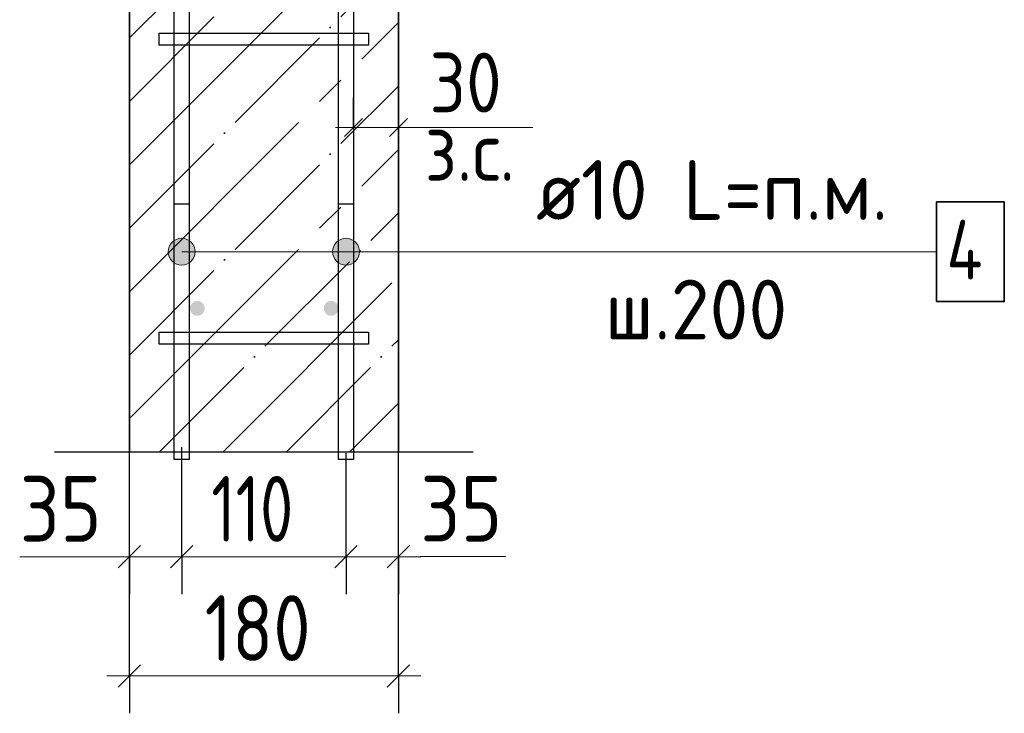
# Model space of a CAD drawing. Header units: millimetres. Extents: x -49773 to 2322955, y -3321 to 58485.
# Tile 238 of 256: x 1020053 to 1023347, y 22387 to 24706. Entities that reach past the tile are written whole.
import ezdxf

# ---------------------------------------------------------------- set-up
doc = ezdxf.new("R2010")
doc.units = ezdxf.units.MM
doc.linetypes.add('______11', pattern=[500, 400, -50, 0, -50])
doc.linetypes.add('______5', pattern=[1100, 800, -100, 100, -100])
for name, color, linetype, lineweight in [('Standard', 7, 'Continuous', 25), ('Арм.стержн. Арматура края', 96, 'Continuous', 35), ('Арм.стержн. вертикальными 1', 22, 'Continuous', 35), ('Арм.стержн.горизонт. 1', 180, 'Continuous', 35), ('Размерная линия_ общее', 7, 'Continuous', 13), ('Размерная линия_ общее_1', 7, 'Continuous', 13)]:
    doc.layers.add(name, color=color, linetype=linetype, lineweight=lineweight)
doc.layers.add('Арм.стержн.Стяжки', color=7, linetype='Continuous', lineweight=35, true_color=0x501e0f)
doc.styles.add('ISOCPEUR', font='txt')

msp = doc.modelspace()

# ---------------------------------------------------------------- hatches: boundary and pattern name
at = {"layer": 'Арм.стержн. вертикальными 1', "linetype": 'Continuous', "lineweight": 50, "transparency": 33554687}
for points in [[(1020671.9, 23740.9), (1020670, 23750.4), (1020664.6, 23758.6), (1020656.5, 23764), (1020646.9, 23765.9), (1020637.4, 23764), (1020629.3, 23758.6), (1020623.8, 23750.4), (1020621.9, 23740.9), (1020623.8, 23731.3), (1020629.3, 23723.2), (1020637.4, 23717.8), (1020646.9, 23715.9), (1020656.5, 23717.8), (1020664.6, 23723.2), (1020670, 23731.3)], [(1021119.6, 23740.9), (1021117.7, 23750.4), (1021112.3, 23758.6), (1021104.1, 23764), (1021094.6, 23765.9), (1021085, 23764), (1021076.9, 23758.6), (1021071.5, 23750.4), (1021069.6, 23740.9), (1021071.5, 23731.3), (1021076.9, 23723.2), (1021085, 23717.8), (1021094.6, 23715.9), (1021104.1, 23717.8), (1021112.3, 23723.2), (1021117.7, 23731.3)]]:
    msp.add_hatch(color=4, dxfattribs=at).paths.add_polyline_path(points)
at = {"layer": 'Арм.стержн.горизонт. 1', "linetype": 'Continuous', "lineweight": 13, "transparency": 33554687}
for points in [[(1020555.9, 23907.6), (1020555.9, 23952.6), (1020549.6, 23930.1)], [(1020555.9, 23907.6), (1020555.9, 23952.6), (1020549.6, 23930.1)], [(1020555.9, 23907.6), (1020555.9, 23952.6), (1020549.6, 23930.1)], [(1020555.9, 23907.6), (1020555.9, 23952.6), (1020549.6, 23930.1)], [(1020555.9, 23907.6), (1020555.9, 23952.6), (1020549.6, 23930.1)], [(1020555.9, 23907.6), (1020555.9, 23952.6), (1020549.6, 23930.1)], [(1020555.9, 23907.6), (1020555.9, 23952.6), (1020549.6, 23930.1)], [(1020555.9, 23907.6), (1020555.9, 23952.6), (1020549.6, 23930.1)], [(1020555.9, 23907.6), (1020555.9, 23952.6), (1020549.6, 23930.1)], [(1020555.9, 23907.6), (1020555.9, 23952.6), (1020549.6, 23930.1)], [(1020555.9, 23907.6), (1020555.9, 23952.6), (1020549.6, 23930.1)], [(1020555.9, 23907.6), (1020555.9, 23952.6), (1020549.6, 23930.1)], [(1020555.9, 23907.6), (1020555.9, 23952.6), (1020549.6, 23930.1)], [(1020572.1, 23891.4), (1020572.1, 23968.8), (1020555.9, 23952.6)], [(1020572.1, 23891.4), (1020572.1, 23968.8), (1020555.9, 23952.6)], [(1020572.1, 23891.4), (1020572.1, 23968.8), (1020555.9, 23952.6)], [(1020572.1, 23891.4), (1020572.1, 23968.8), (1020555.9, 23952.6)], [(1020572.1, 23891.4), (1020572.1, 23968.8), (1020555.9, 23952.6)], [(1020572.1, 23891.4), (1020572.1, 23968.8), (1020555.9, 23952.6)], [(1020572.1, 23891.4), (1020572.1, 23968.8), (1020555.9, 23952.6)], [(1020572.1, 23891.4), (1020572.1, 23968.8), (1020555.9, 23952.6)], [(1020572.1, 23891.4), (1020572.1, 23968.8), (1020555.9, 23952.6)], [(1020572.1, 23891.4), (1020572.1, 23968.8), (1020555.9, 23952.6)], [(1020572.1, 23891.4), (1020572.1, 23968.8), (1020555.9, 23952.6)], [(1020572.1, 23891.4), (1020572.1, 23968.8), (1020555.9, 23952.6)], [(1020572.1, 23891.4), (1020572.1, 23968.8), (1020555.9, 23952.6)], [(1020572.1, 23891.4), (1020555.9, 23952.6), (1020555.9, 23907.6)], [(1020572.1, 23891.4), (1020555.9, 23952.6), (1020555.9, 23907.6)], [(1020572.1, 23891.4), (1020555.9, 23952.6), (1020555.9, 23907.6)], [(1020572.1, 23891.4), (1020555.9, 23952.6), (1020555.9, 23907.6)], [(1020572.1, 23891.4), (1020555.9, 23952.6), (1020555.9, 23907.6)], [(1020572.1, 23891.4), (1020555.9, 23952.6), (1020555.9, 23907.6)], [(1020572.1, 23891.4), (1020555.9, 23952.6), (1020555.9, 23907.6)], [(1020572.1, 23891.4), (1020555.9, 23952.6), (1020555.9, 23907.6)], [(1020572.1, 23891.4), (1020555.9, 23952.6), (1020555.9, 23907.6)], [(1020572.1, 23891.4), (1020555.9, 23952.6), (1020555.9, 23907.6)], [(1020572.1, 23891.4), (1020555.9, 23952.6), (1020555.9, 23907.6)], [(1020572.1, 23891.4), (1020555.9, 23952.6), (1020555.9, 23907.6)], [(1020572.1, 23891.4), (1020555.9, 23952.6), (1020555.9, 23907.6)], [(1020594.6, 23885.1), (1020594.6, 23975.1), (1020572.1, 23968.8)], [(1020594.6, 23885.1), (1020594.6, 23975.1), (1020572.1, 23968.8)], [(1020594.6, 23885.1), (1020594.6, 23975.1), (1020572.1, 23968.8)], [(1020594.6, 23885.1), (1020594.6, 23975.1), (1020572.1, 23968.8)], [(1020594.6, 23885.1), (1020594.6, 23975.1), (1020572.1, 23968.8)], [(1020594.6, 23885.1), (1020594.6, 23975.1), (1020572.1, 23968.8)], [(1020594.6, 23885.1), (1020594.6, 23975.1), (1020572.1, 23968.8)], [(1020594.6, 23885.1), (1020594.6, 23975.1), (1020572.1, 23968.8)], [(1020594.6, 23885.1), (1020594.6, 23975.1), (1020572.1, 23968.8)], [(1020594.6, 23885.1), (1020594.6, 23975.1), (1020572.1, 23968.8)], [(1020594.6, 23885.1), (1020594.6, 23975.1), (1020572.1, 23968.8)], [(1020594.6, 23885.1), (1020594.6, 23975.1), (1020572.1, 23968.8)], [(1020594.6, 23885.1), (1020594.6, 23975.1), (1020572.1, 23968.8)], [(1020594.6, 23885.1), (1020572.1, 23968.8), (1020572.1, 23891.4)], [(1020594.6, 23885.1), (1020572.1, 23968.8), (1020572.1, 23891.4)], [(1020594.6, 23885.1), (1020572.1, 23968.8), (1020572.1, 23891.4)], [(1020594.6, 23885.1), (1020572.1, 23968.8), (1020572.1, 23891.4)], [(1020594.6, 23885.1), (1020572.1, 23968.8), (1020572.1, 23891.4)], [(1020594.6, 23885.1), (1020572.1, 23968.8), (1020572.1, 23891.4)], [(1020594.6, 23885.1), (1020572.1, 23968.8), (1020572.1, 23891.4)], [(1020594.6, 23885.1), (1020572.1, 23968.8), (1020572.1, 23891.4)], [(1020594.6, 23885.1), (1020572.1, 23968.8), (1020572.1, 23891.4)], [(1020594.6, 23885.1), (1020572.1, 23968.8), (1020572.1, 23891.4)], [(1020594.6, 23885.1), (1020572.1, 23968.8), (1020572.1, 23891.4)], [(1020594.6, 23885.1), (1020572.1, 23968.8), (1020572.1, 23891.4)], [(1020594.6, 23885.1), (1020572.1, 23968.8), (1020572.1, 23891.4)], [(1020617.1, 23891.4), (1020617.1, 23968.8), (1020594.6, 23975.1)], [(1020617.1, 23891.4), (1020594.6, 23975.1), (1020594.6, 23885.1)], [(1020617.1, 23891.4), (1020617.1, 23968.8), (1020594.6, 23975.1)], [(1020617.1, 23891.4), (1020594.6, 23975.1), (1020594.6, 23885.1)], [(1020617.1, 23891.4), (1020617.1, 23968.8), (1020594.6, 23975.1)], [(1020617.1, 23891.4), (1020594.6, 23975.1), (1020594.6, 23885.1)], [(1020617.1, 23891.4), (1020617.1, 23968.8), (1020594.6, 23975.1)], [(1020617.1, 23891.4), (1020594.6, 23975.1), (1020594.6, 23885.1)], [(1020617.1, 23891.4), (1020617.1, 23968.8), (1020594.6, 23975.1)], [(1020617.1, 23891.4), (1020594.6, 23975.1), (1020594.6, 23885.1)], [(1020617.1, 23891.4), (1020617.1, 23968.8), (1020594.6, 23975.1)], [(1020617.1, 23891.4), (1020594.6, 23975.1), (1020594.6, 23885.1)], [(1020617.1, 23891.4), (1020617.1, 23968.8), (1020594.6, 23975.1)], [(1020617.1, 23891.4), (1020594.6, 23975.1), (1020594.6, 23885.1)], [(1020617.1, 23891.4), (1020617.1, 23968.8), (1020594.6, 23975.1)], [(1020617.1, 23891.4), (1020594.6, 23975.1), (1020594.6, 23885.1)], [(1020617.1, 23891.4), (1020617.1, 23968.8), (1020594.6, 23975.1)], [(1020617.1, 23891.4), (1020594.6, 23975.1), (1020594.6, 23885.1)], [(1020617.1, 23891.4), (1020617.1, 23968.8), (1020594.6, 23975.1)], [(1020617.1, 23891.4), (1020594.6, 23975.1), (1020594.6, 23885.1)], [(1020617.1, 23891.4), (1020617.1, 23968.8), (1020594.6, 23975.1)], [(1020617.1, 23891.4), (1020594.6, 23975.1), (1020594.6, 23885.1)], [(1020617.1, 23891.4), (1020617.1, 23968.8), (1020594.6, 23975.1)], [(1020617.1, 23891.4), (1020594.6, 23975.1), (1020594.6, 23885.1)], [(1020617.1, 23891.4), (1020617.1, 23968.8), (1020594.6, 23975.1)], [(1020617.1, 23891.4), (1020594.6, 23975.1), (1020594.6, 23885.1)], [(1020633.3, 23907.6), (1020633.3, 23952.6), (1020617.1, 23968.8)], [(1020633.3, 23907.6), (1020617.1, 23968.8), (1020617.1, 23891.4)], [(1020633.3, 23907.6), (1020633.3, 23952.6), (1020617.1, 23968.8)], [(1020633.3, 23907.6), (1020617.1, 23968.8), (1020617.1, 23891.4)], [(1020633.3, 23907.6), (1020633.3, 23952.6), (1020617.1, 23968.8)], [(1020633.3, 23907.6), (1020617.1, 23968.8), (1020617.1, 23891.4)], [(1020633.3, 23907.6), (1020633.3, 23952.6), (1020617.1, 23968.8)], [(1020633.3, 23907.6), (1020617.1, 23968.8), (1020617.1, 23891.4)], [(1020633.3, 23907.6), (1020633.3, 23952.6), (1020617.1, 23968.8)], [(1020633.3, 23907.6), (1020617.1, 23968.8), (1020617.1, 23891.4)], [(1020633.3, 23907.6), (1020633.3, 23952.6), (1020617.1, 23968.8)], [(1020633.3, 23907.6), (1020617.1, 23968.8), (1020617.1, 23891.4)], [(1020633.3, 23907.6), (1020633.3, 23952.6), (1020617.1, 23968.8)], [(1020633.3, 23907.6), (1020617.1, 23968.8), (1020617.1, 23891.4)], [(1020633.3, 23907.6), (1020633.3, 23952.6), (1020617.1, 23968.8)], [(1020633.3, 23907.6), (1020617.1, 23968.8), (1020617.1, 23891.4)], [(1020633.3, 23907.6), (1020633.3, 23952.6), (1020617.1, 23968.8)], [(1020633.3, 23907.6), (1020617.1, 23968.8), (1020617.1, 23891.4)], [(1020633.3, 23907.6), (1020633.3, 23952.6), (1020617.1, 23968.8)], [(1020633.3, 23907.6), (1020617.1, 23968.8), (1020617.1, 23891.4)], [(1020633.3, 23907.6), (1020633.3, 23952.6), (1020617.1, 23968.8)], [(1020633.3, 23907.6), (1020617.1, 23968.8), (1020617.1, 23891.4)], [(1020633.3, 23907.6), (1020633.3, 23952.6), (1020617.1, 23968.8)], [(1020633.3, 23907.6), (1020617.1, 23968.8), (1020617.1, 23891.4)], [(1020633.3, 23907.6), (1020633.3, 23952.6), (1020617.1, 23968.8)], [(1020633.3, 23907.6), (1020617.1, 23968.8), (1020617.1, 23891.4)], [(1020633.3, 23952.6), (1020633.3, 23907.6), (1020639.6, 23930.1)], [(1020633.3, 23952.6), (1020633.3, 23907.6), (1020639.6, 23930.1)], [(1020633.3, 23952.6), (1020633.3, 23907.6), (1020639.6, 23930.1)], [(1020633.3, 23952.6), (1020633.3, 23907.6), (1020639.6, 23930.1)], [(1020633.3, 23952.6), (1020633.3, 23907.6), (1020639.6, 23930.1)], [(1020633.3, 23952.6), (1020633.3, 23907.6), (1020639.6, 23930.1)], [(1020633.3, 23952.6), (1020633.3, 23907.6), (1020639.6, 23930.1)], [(1020633.3, 23952.6), (1020633.3, 23907.6), (1020639.6, 23930.1)], [(1020633.3, 23952.6), (1020633.3, 23907.6), (1020639.6, 23930.1)], [(1020633.3, 23952.6), (1020633.3, 23907.6), (1020639.6, 23930.1)], [(1020633.3, 23952.6), (1020633.3, 23907.6), (1020639.6, 23930.1)], [(1020633.3, 23952.6), (1020633.3, 23907.6), (1020639.6, 23930.1)], [(1020633.3, 23952.6), (1020633.3, 23907.6), (1020639.6, 23930.1)], [(1021105.9, 23907.6), (1021105.9, 23952.6), (1021099.6, 23930.1)], [(1021105.9, 23907.6), (1021105.9, 23952.6), (1021099.6, 23930.1)], [(1021105.9, 23907.6), (1021105.9, 23952.6), (1021099.6, 23930.1)], [(1021105.9, 23907.6), (1021105.9, 23952.6), (1021099.6, 23930.1)], [(1021105.9, 23907.6), (1021105.9, 23952.6), (1021099.6, 23930.1)], [(1021105.9, 23907.6), (1021105.9, 23952.6), (1021099.6, 23930.1)], [(1021105.9, 23907.6), (1021105.9, 23952.6), (1021099.6, 23930.1)], [(1021105.9, 23907.6), (1021105.9, 23952.6), (1021099.6, 23930.1)], [(1021105.9, 23907.6), (1021105.9, 23952.6), (1021099.6, 23930.1)], [(1021105.9, 23907.6), (1021105.9, 23952.6), (1021099.6, 23930.1)], [(1021105.9, 23907.6), (1021105.9, 23952.6), (1021099.6, 23930.1)], [(1021105.9, 23907.6), (1021105.9, 23952.6), (1021099.6, 23930.1)], [(1021105.9, 23907.6), (1021105.9, 23952.6), (1021099.6, 23930.1)], [(1021122.1, 23891.4), (1021122.1, 23968.8), (1021105.9, 23952.6)], [(1021122.1, 23891.4), (1021122.1, 23968.8), (1021105.9, 23952.6)], [(1021122.1, 23891.4), (1021122.1, 23968.8), (1021105.9, 23952.6)], [(1021122.1, 23891.4), (1021122.1, 23968.8), (1021105.9, 23952.6)], [(1021122.1, 23891.4), (1021122.1, 23968.8), (1021105.9, 23952.6)], [(1021122.1, 23891.4), (1021122.1, 23968.8), (1021105.9, 23952.6)], [(1021122.1, 23891.4), (1021122.1, 23968.8), (1021105.9, 23952.6)], [(1021122.1, 23891.4), (1021122.1, 23968.8), (1021105.9, 23952.6)], [(1021122.1, 23891.4), (1021122.1, 23968.8), (1021105.9, 23952.6)], [(1021122.1, 23891.4), (1021122.1, 23968.8), (1021105.9, 23952.6)], [(1021122.1, 23891.4), (1021122.1, 23968.8), (1021105.9, 23952.6)], [(1021122.1, 23891.4), (1021122.1, 23968.8), (1021105.9, 23952.6)], [(1021122.1, 23891.4), (1021122.1, 23968.8), (1021105.9, 23952.6)], [(1021122.1, 23891.4), (1021105.9, 23952.6), (1021105.9, 23907.6)], [(1021122.1, 23891.4), (1021105.9, 23952.6), (1021105.9, 23907.6)], [(1021122.1, 23891.4), (1021105.9, 23952.6), (1021105.9, 23907.6)], [(1021122.1, 23891.4), (1021105.9, 23952.6), (1021105.9, 23907.6)], [(1021122.1, 23891.4), (1021105.9, 23952.6), (1021105.9, 23907.6)], [(1021122.1, 23891.4), (1021105.9, 23952.6), (1021105.9, 23907.6)], [(1021122.1, 23891.4), (1021105.9, 23952.6), (1021105.9, 23907.6)], [(1021122.1, 23891.4), (1021105.9, 23952.6), (1021105.9, 23907.6)], [(1021122.1, 23891.4), (1021105.9, 23952.6), (1021105.9, 23907.6)], [(1021122.1, 23891.4), (1021105.9, 23952.6), (1021105.9, 23907.6)], [(1021122.1, 23891.4), (1021105.9, 23952.6), (1021105.9, 23907.6)], [(1021122.1, 23891.4), (1021105.9, 23952.6), (1021105.9, 23907.6)], [(1021122.1, 23891.4), (1021105.9, 23952.6), (1021105.9, 23907.6)], [(1021144.6, 23885.1), (1021144.6, 23975.1), (1021122.1, 23968.8)], [(1021144.6, 23885.1), (1021144.6, 23975.1), (1021122.1, 23968.8)], [(1021144.6, 23885.1), (1021144.6, 23975.1), (1021122.1, 23968.8)], [(1021144.6, 23885.1), (1021144.6, 23975.1), (1021122.1, 23968.8)], [(1021144.6, 23885.1), (1021144.6, 23975.1), (1021122.1, 23968.8)], [(1021144.6, 23885.1), (1021144.6, 23975.1), (1021122.1, 23968.8)], [(1021144.6, 23885.1), (1021144.6, 23975.1), (1021122.1, 23968.8)], [(1021144.6, 23885.1), (1021144.6, 23975.1), (1021122.1, 23968.8)], [(1021144.6, 23885.1), (1021144.6, 23975.1), (1021122.1, 23968.8)], [(1021144.6, 23885.1), (1021144.6, 23975.1), (1021122.1, 23968.8)], [(1021144.6, 23885.1), (1021144.6, 23975.1), (1021122.1, 23968.8)], [(1021144.6, 23885.1), (1021144.6, 23975.1), (1021122.1, 23968.8)], [(1021144.6, 23885.1), (1021144.6, 23975.1), (1021122.1, 23968.8)], [(1021144.6, 23885.1), (1021122.1, 23968.8), (1021122.1, 23891.4)], [(1021144.6, 23885.1), (1021122.1, 23968.8), (1021122.1, 23891.4)], [(1021144.6, 23885.1), (1021122.1, 23968.8), (1021122.1, 23891.4)], [(1021144.6, 23885.1), (1021122.1, 23968.8), (1021122.1, 23891.4)], [(1021144.6, 23885.1), (1021122.1, 23968.8), (1021122.1, 23891.4)], [(1021144.6, 23885.1), (1021122.1, 23968.8), (1021122.1, 23891.4)], [(1021144.6, 23885.1), (1021122.1, 23968.8), (1021122.1, 23891.4)], [(1021144.6, 23885.1), (1021122.1, 23968.8), (1021122.1, 23891.4)], [(1021144.6, 23885.1), (1021122.1, 23968.8), (1021122.1, 23891.4)], [(1021144.6, 23885.1), (1021122.1, 23968.8), (1021122.1, 23891.4)], [(1021144.6, 23885.1), (1021122.1, 23968.8), (1021122.1, 23891.4)], [(1021144.6, 23885.1), (1021122.1, 23968.8), (1021122.1, 23891.4)], [(1021144.6, 23885.1), (1021122.1, 23968.8), (1021122.1, 23891.4)], [(1021167.1, 23891.4), (1021167.1, 23968.8), (1021144.6, 23975.1)], [(1021167.1, 23891.4), (1021144.6, 23975.1), (1021144.6, 23885.1)], [(1021167.1, 23891.4), (1021167.1, 23968.8), (1021144.6, 23975.1)], [(1021167.1, 23891.4), (1021144.6, 23975.1), (1021144.6, 23885.1)], [(1021167.1, 23891.4), (1021167.1, 23968.8), (1021144.6, 23975.1)], [(1021167.1, 23891.4), (1021144.6, 23975.1), (1021144.6, 23885.1)], [(1021167.1, 23891.4), (1021167.1, 23968.8), (1021144.6, 23975.1)], [(1021167.1, 23891.4), (1021144.6, 23975.1), (1021144.6, 23885.1)], [(1021167.1, 23891.4), (1021167.1, 23968.8), (1021144.6, 23975.1)], [(1021167.1, 23891.4), (1021144.6, 23975.1), (1021144.6, 23885.1)], [(1021167.1, 23891.4), (1021167.1, 23968.8), (1021144.6, 23975.1)], [(1021167.1, 23891.4), (1021144.6, 23975.1), (1021144.6, 23885.1)], [(1021167.1, 23891.4), (1021167.1, 23968.8), (1021144.6, 23975.1)], [(1021167.1, 23891.4), (1021144.6, 23975.1), (1021144.6, 23885.1)], [(1021167.1, 23891.4), (1021167.1, 23968.8), (1021144.6, 23975.1)], [(1021167.1, 23891.4), (1021144.6, 23975.1), (1021144.6, 23885.1)], [(1021167.1, 23891.4), (1021167.1, 23968.8), (1021144.6, 23975.1)], [(1021167.1, 23891.4), (1021144.6, 23975.1), (1021144.6, 23885.1)], [(1021167.1, 23891.4), (1021167.1, 23968.8), (1021144.6, 23975.1)], [(1021167.1, 23891.4), (1021144.6, 23975.1), (1021144.6, 23885.1)], [(1021167.1, 23891.4), (1021167.1, 23968.8), (1021144.6, 23975.1)], [(1021167.1, 23891.4), (1021144.6, 23975.1), (1021144.6, 23885.1)], [(1021167.1, 23891.4), (1021167.1, 23968.8), (1021144.6, 23975.1)], [(1021167.1, 23891.4), (1021144.6, 23975.1), (1021144.6, 23885.1)], [(1021167.1, 23891.4), (1021167.1, 23968.8), (1021144.6, 23975.1)], [(1021167.1, 23891.4), (1021144.6, 23975.1), (1021144.6, 23885.1)], [(1021183.3, 23907.6), (1021183.3, 23952.6), (1021167.1, 23968.8)], [(1021183.3, 23907.6), (1021167.1, 23968.8), (1021167.1, 23891.4)], [(1021183.3, 23907.6), (1021183.3, 23952.6), (1021167.1, 23968.8)], [(1021183.3, 23907.6), (1021167.1, 23968.8), (1021167.1, 23891.4)], [(1021183.3, 23907.6), (1021183.3, 23952.6), (1021167.1, 23968.8)], [(1021183.3, 23907.6), (1021167.1, 23968.8), (1021167.1, 23891.4)], [(1021183.3, 23907.6), (1021183.3, 23952.6), (1021167.1, 23968.8)], [(1021183.3, 23907.6), (1021167.1, 23968.8), (1021167.1, 23891.4)], [(1021183.3, 23907.6), (1021183.3, 23952.6), (1021167.1, 23968.8)], [(1021183.3, 23907.6), (1021167.1, 23968.8), (1021167.1, 23891.4)], [(1021183.3, 23907.6), (1021183.3, 23952.6), (1021167.1, 23968.8)], [(1021183.3, 23907.6), (1021167.1, 23968.8), (1021167.1, 23891.4)], [(1021183.3, 23907.6), (1021183.3, 23952.6), (1021167.1, 23968.8)], [(1021183.3, 23907.6), (1021167.1, 23968.8), (1021167.1, 23891.4)], [(1021183.3, 23907.6), (1021183.3, 23952.6), (1021167.1, 23968.8)], [(1021183.3, 23907.6), (1021167.1, 23968.8), (1021167.1, 23891.4)], [(1021183.3, 23907.6), (1021183.3, 23952.6), (1021167.1, 23968.8)], [(1021183.3, 23907.6), (1021167.1, 23968.8), (1021167.1, 23891.4)], [(1021183.3, 23907.6), (1021183.3, 23952.6), (1021167.1, 23968.8)], [(1021183.3, 23907.6), (1021167.1, 23968.8), (1021167.1, 23891.4)], [(1021183.3, 23907.6), (1021183.3, 23952.6), (1021167.1, 23968.8)], [(1021183.3, 23907.6), (1021167.1, 23968.8), (1021167.1, 23891.4)], [(1021183.3, 23907.6), (1021183.3, 23952.6), (1021167.1, 23968.8)], [(1021183.3, 23907.6), (1021167.1, 23968.8), (1021167.1, 23891.4)], [(1021183.3, 23907.6), (1021183.3, 23952.6), (1021167.1, 23968.8)], [(1021183.3, 23907.6), (1021167.1, 23968.8), (1021167.1, 23891.4)], [(1021183.3, 23952.6), (1021183.3, 23907.6), (1021189.6, 23930.1)], [(1021183.3, 23952.6), (1021183.3, 23907.6), (1021189.6, 23930.1)], [(1021183.3, 23952.6), (1021183.3, 23907.6), (1021189.6, 23930.1)], [(1021183.3, 23952.6), (1021183.3, 23907.6), (1021189.6, 23930.1)], [(1021183.3, 23952.6), (1021183.3, 23907.6), (1021189.6, 23930.1)], [(1021183.3, 23952.6), (1021183.3, 23907.6), (1021189.6, 23930.1)], [(1021183.3, 23952.6), (1021183.3, 23907.6), (1021189.6, 23930.1)], [(1021183.3, 23952.6), (1021183.3, 23907.6), (1021189.6, 23930.1)], [(1021183.3, 23952.6), (1021183.3, 23907.6), (1021189.6, 23930.1)], [(1021183.3, 23952.6), (1021183.3, 23907.6), (1021189.6, 23930.1)], [(1021183.3, 23952.6), (1021183.3, 23907.6), (1021189.6, 23930.1)], [(1021183.3, 23952.6), (1021183.3, 23907.6), (1021189.6, 23930.1)], [(1021183.3, 23952.6), (1021183.3, 23907.6), (1021189.6, 23930.1)]]:
    msp.add_hatch(color=7, dxfattribs=at).paths.add_polyline_path(points)

# ---------------------------------------------------------------- linework, layer by layer
at = {"layer": 'Standard', "color": 7, "linetype": 'Continuous', "lineweight": 35, "transparency": 33554687}
for p, q in [((1020419.6, 26415.9), (1020419.6, 23260.2)), ((1021319.6, 23260.2), (1021319.6, 26415.9))]:
    msp.add_line(p, q, dxfattribs=at)
at = {"layer": 'Standard', "color": 253, "linetype": '______5', "lineweight": 35, "true_color": 0xababab, "transparency": 33554687}
for p, q in [((1020419.6, 24645), (1021319.6, 25545)), ((1020419.6, 24220.8), (1021319.6, 25120.8)), ((1020419.6, 23796.5), (1021319.6, 24696.5)), ((1020419.6, 23372.2), (1021319.6, 24272.2)), ((1020731.8, 23260.2), (1021319.6, 23848)), ((1021156.1, 23260.2), (1021319.6, 23423.7))]:
    msp.add_line(p, q, dxfattribs=at)
at = {"layer": 'Standard', "color": 253, "linetype": '______11', "lineweight": 35, "true_color": 0xababab, "transparency": 33554687}
for p, q in [((1020419.6, 24432.9), (1021319.6, 25332.9)), ((1020419.6, 24008.6), (1021319.6, 24908.6)), ((1020419.6, 23584.4), (1021319.6, 24484.4)), ((1020519.7, 23260.2), (1021319.6, 24060.1)), ((1020944, 23260.2), (1021319.6, 23635.9))]:
    msp.add_line(p, q, dxfattribs=at)
at = {"layer": 'Standard', "color": 7, "linetype": 'Continuous', "lineweight": 13, "transparency": 33554687}
msp.add_line((1021319.6, 24346), (1021769.6, 24346), dxfattribs=at)
at = {"layer": 'Standard', "color": 7, "linetype": 'Continuous', "lineweight": 25, "transparency": 33554687}
msp.add_line((1021569.6, 23260.2), (1020169.6, 23260.2), dxfattribs=at)
at = {"layer": 'Арм.стержн. Арматура края', "color": 4, "linetype": 'Continuous', "lineweight": 25, "transparency": 33554687}
for points in [[(1020619.6, 24090.9), (1020619.6, 23235.2), (1020569.6, 23235.2), (1020569.6, 24090.9), (1020619.6, 24090.9)], [(1020619.6, 24090.9), (1020619.6, 23235.2), (1020569.6, 23235.2), (1020569.6, 24090.9), (1020619.6, 24090.9)], [(1020619.6, 24090.9), (1020619.6, 23235.2), (1020569.6, 23235.2), (1020569.6, 24090.9), (1020619.6, 24090.9)], [(1020619.6, 24090.9), (1020619.6, 23235.2), (1020569.6, 23235.2), (1020569.6, 24090.9), (1020619.6, 24090.9)], [(1020619.6, 24090.9), (1020619.6, 23235.2), (1020569.6, 23235.2), (1020569.6, 24090.9), (1020619.6, 24090.9)], [(1020619.6, 24090.9), (1020619.6, 23235.2), (1020569.6, 23235.2), (1020569.6, 24090.9), (1020619.6, 24090.9)], [(1020619.6, 24090.9), (1020619.6, 23235.2), (1020569.6, 23235.2), (1020569.6, 24090.9), (1020619.6, 24090.9)], [(1020619.6, 24090.9), (1020619.6, 23235.2), (1020569.6, 23235.2), (1020569.6, 24090.9), (1020619.6, 24090.9)], [(1020619.6, 24090.9), (1020619.6, 23235.2), (1020569.6, 23235.2), (1020569.6, 24090.9), (1020619.6, 24090.9)], [(1020619.6, 24090.9), (1020619.6, 23235.2), (1020569.6, 23235.2), (1020569.6, 24090.9), (1020619.6, 24090.9)], [(1020619.6, 24090.9), (1020619.6, 23235.2), (1020569.6, 23235.2), (1020569.6, 24090.9), (1020619.6, 24090.9)], [(1021119.6, 23235.2), (1021119.6, 24090.9), (1021169.6, 24090.9), (1021169.6, 23235.2), (1021119.6, 23235.2)], [(1021119.6, 23235.2), (1021119.6, 24090.9), (1021169.6, 24090.9), (1021169.6, 23235.2), (1021119.6, 23235.2)], [(1021119.6, 23235.2), (1021119.6, 24090.9), (1021169.6, 24090.9), (1021169.6, 23235.2), (1021119.6, 23235.2)], [(1021119.6, 23235.2), (1021119.6, 24090.9), (1021169.6, 24090.9), (1021169.6, 23235.2), (1021119.6, 23235.2)], [(1021119.6, 23235.2), (1021119.6, 24090.9), (1021169.6, 24090.9), (1021169.6, 23235.2), (1021119.6, 23235.2)], [(1021119.6, 23235.2), (1021119.6, 24090.9), (1021169.6, 24090.9), (1021169.6, 23235.2), (1021119.6, 23235.2)], [(1021119.6, 23235.2), (1021119.6, 24090.9), (1021169.6, 24090.9), (1021169.6, 23235.2), (1021119.6, 23235.2)], [(1021119.6, 23235.2), (1021119.6, 24090.9), (1021169.6, 24090.9), (1021169.6, 23235.2), (1021119.6, 23235.2)], [(1021119.6, 23235.2), (1021119.6, 24090.9), (1021169.6, 24090.9), (1021169.6, 23235.2), (1021119.6, 23235.2)], [(1021119.6, 23235.2), (1021119.6, 24090.9), (1021169.6, 24090.9), (1021169.6, 23235.2), (1021119.6, 23235.2)], [(1021119.6, 23235.2), (1021119.6, 24090.9), (1021169.6, 24090.9), (1021169.6, 23235.2), (1021119.6, 23235.2)]]:
    msp.add_lwpolyline(points, dxfattribs=at)
at = {"layer": 'Арм.стержн.горизонт. 1', "color": 7, "linetype": 'Continuous', "lineweight": 13, "transparency": 33554687}
for p, q in [((1020594.6, 23975.1), (1020594.6, 23975.1)), ((1020594.6, 23975.1), (1020594.6, 23975.1)), ((1020594.6, 23975.1), (1020594.6, 23975.1)), ((1020594.6, 23975.1), (1020594.6, 23975.1)), ((1020594.6, 23975.1), (1020594.6, 23975.1)), ((1020594.6, 23975.1), (1020594.6, 23975.1)), ((1020594.6, 23975.1), (1020594.6, 23975.1)), ((1020594.6, 23975.1), (1020594.6, 23975.1)), ((1020594.6, 23975.1), (1020594.6, 23975.1)), ((1020594.6, 23975.1), (1020594.6, 23975.1)), ((1020594.6, 23975.1), (1020594.6, 23975.1)), ((1020594.6, 23975.1), (1020594.6, 23975.1)), ((1020594.6, 23975.1), (1020594.6, 23975.1)), ((1021144.6, 23975.1), (1021144.6, 23975.1)), ((1021144.6, 23975.1), (1021144.6, 23975.1)), ((1021144.6, 23975.1), (1021144.6, 23975.1)), ((1021144.6, 23975.1), (1021144.6, 23975.1)), ((1021144.6, 23975.1), (1021144.6, 23975.1)), ((1021144.6, 23975.1), (1021144.6, 23975.1)), ((1021144.6, 23975.1), (1021144.6, 23975.1)), ((1021144.6, 23975.1), (1021144.6, 23975.1)), ((1021144.6, 23975.1), (1021144.6, 23975.1)), ((1021144.6, 23975.1), (1021144.6, 23975.1)), ((1021144.6, 23975.1), (1021144.6, 23975.1)), ((1021144.6, 23975.1), (1021144.6, 23975.1)), ((1021144.6, 23975.1), (1021144.6, 23975.1)), ((1020549.6, 23930.1), (1020549.6, 23930.1)), ((1020549.6, 23930.1), (1020549.6, 23930.1)), ((1020549.6, 23930.1), (1020549.6, 23930.1)), ((1020549.6, 23930.1), (1020549.6, 23930.1)), ((1020549.6, 23930.1), (1020549.6, 23930.1)), ((1020549.6, 23930.1), (1020549.6, 23930.1)), ((1020549.6, 23930.1), (1020549.6, 23930.1)), ((1020549.6, 23930.1), (1020549.6, 23930.1)), ((1020549.6, 23930.1), (1020549.6, 23930.1)), ((1020549.6, 23930.1), (1020549.6, 23930.1)), ((1020549.6, 23930.1), (1020549.6, 23930.1)), ((1020549.6, 23930.1), (1020549.6, 23930.1)), ((1020549.6, 23930.1), (1020549.6, 23930.1)), ((1021680.2, 23930.1), (1020594.6, 23930.1)), ((1021680.2, 23930.1), (1020594.6, 23930.1)), ((1021680.2, 23930.1), (1020594.6, 23930.1)), ((1021680.2, 23930.1), (1020594.6, 23930.1)), ((1021680.2, 23930.1), (1020594.6, 23930.1)), ((1021680.2, 23930.1), (1020594.6, 23930.1)), ((1021680.2, 23930.1), (1020594.6, 23930.1)), ((1021680.2, 23930.1), (1020594.6, 23930.1)), ((1021680.2, 23930.1), (1020594.6, 23930.1)), ((1021680.2, 23930.1), (1020594.6, 23930.1)), ((1021680.2, 23930.1), (1020594.6, 23930.1)), ((1021680.2, 23930.1), (1020594.6, 23930.1)), ((1021680.2, 23930.1), (1020594.6, 23930.1)), ((1020639.6, 23930.1), (1020639.6, 23930.1)), ((1020639.6, 23930.1), (1020639.6, 23930.1)), ((1020639.6, 23930.1), (1020639.6, 23930.1)), ((1020639.6, 23930.1), (1020639.6, 23930.1)), ((1020639.6, 23930.1), (1020639.6, 23930.1)), ((1020639.6, 23930.1), (1020639.6, 23930.1)), ((1020639.6, 23930.1), (1020639.6, 23930.1)), ((1020639.6, 23930.1), (1020639.6, 23930.1)), ((1020639.6, 23930.1), (1020639.6, 23930.1)), ((1020639.6, 23930.1), (1020639.6, 23930.1)), ((1020639.6, 23930.1), (1020639.6, 23930.1)), ((1020639.6, 23930.1), (1020639.6, 23930.1)), ((1020639.6, 23930.1), (1020639.6, 23930.1)), ((1021099.6, 23930.1), (1021099.6, 23930.1)), ((1021099.6, 23930.1), (1021099.6, 23930.1)), ((1021099.6, 23930.1), (1021099.6, 23930.1)), ((1021099.6, 23930.1), (1021099.6, 23930.1)), ((1021099.6, 23930.1), (1021099.6, 23930.1)), ((1021099.6, 23930.1), (1021099.6, 23930.1)), ((1021099.6, 23930.1), (1021099.6, 23930.1)), ((1021099.6, 23930.1), (1021099.6, 23930.1)), ((1021099.6, 23930.1), (1021099.6, 23930.1)), ((1021099.6, 23930.1), (1021099.6, 23930.1)), ((1021099.6, 23930.1), (1021099.6, 23930.1)), ((1021099.6, 23930.1), (1021099.6, 23930.1)), ((1021099.6, 23930.1), (1021099.6, 23930.1)), ((1021680.2, 23930.1), (1021144.6, 23930.1)), ((1021680.2, 23930.1), (1021144.6, 23930.1)), ((1021680.2, 23930.1), (1021144.6, 23930.1)), ((1021680.2, 23930.1), (1021144.6, 23930.1)), ((1021680.2, 23930.1), (1021144.6, 23930.1)), ((1021680.2, 23930.1), (1021144.6, 23930.1)), ((1021680.2, 23930.1), (1021144.6, 23930.1)), ((1021680.2, 23930.1), (1021144.6, 23930.1)), ((1021680.2, 23930.1), (1021144.6, 23930.1)), ((1021680.2, 23930.1), (1021144.6, 23930.1)), ((1021680.2, 23930.1), (1021144.6, 23930.1)), ((1021680.2, 23930.1), (1021144.6, 23930.1)), ((1021680.2, 23930.1), (1021144.6, 23930.1)), ((1021189.6, 23930.1), (1021189.6, 23930.1)), ((1021189.6, 23930.1), (1021189.6, 23930.1)), ((1021189.6, 23930.1), (1021189.6, 23930.1)), ((1021189.6, 23930.1), (1021189.6, 23930.1)), ((1021189.6, 23930.1), (1021189.6, 23930.1)), ((1021189.6, 23930.1), (1021189.6, 23930.1)), ((1021189.6, 23930.1), (1021189.6, 23930.1)), ((1021189.6, 23930.1), (1021189.6, 23930.1)), ((1021189.6, 23930.1), (1021189.6, 23930.1)), ((1021189.6, 23930.1), (1021189.6, 23930.1)), ((1021189.6, 23930.1), (1021189.6, 23930.1)), ((1021189.6, 23930.1), (1021189.6, 23930.1)), ((1021189.6, 23930.1), (1021189.6, 23930.1)), ((1021680.2, 23930.1), (1023120.2, 23930.1)), ((1020594.6, 23885.1), (1020594.6, 23885.1)), ((1020594.6, 23885.1), (1020594.6, 23885.1)), ((1020594.6, 23885.1), (1020594.6, 23885.1)), ((1020594.6, 23885.1), (1020594.6, 23885.1)), ((1020594.6, 23885.1), (1020594.6, 23885.1)), ((1020594.6, 23885.1), (1020594.6, 23885.1)), ((1020594.6, 23885.1), (1020594.6, 23885.1)), ((1020594.6, 23885.1), (1020594.6, 23885.1)), ((1020594.6, 23885.1), (1020594.6, 23885.1)), ((1020594.6, 23885.1), (1020594.6, 23885.1)), ((1020594.6, 23885.1), (1020594.6, 23885.1)), ((1020594.6, 23885.1), (1020594.6, 23885.1)), ((1020594.6, 23885.1), (1020594.6, 23885.1)), ((1021144.6, 23885.1), (1021144.6, 23885.1)), ((1021144.6, 23885.1), (1021144.6, 23885.1)), ((1021144.6, 23885.1), (1021144.6, 23885.1)), ((1021144.6, 23885.1), (1021144.6, 23885.1)), ((1021144.6, 23885.1), (1021144.6, 23885.1)), ((1021144.6, 23885.1), (1021144.6, 23885.1)), ((1021144.6, 23885.1), (1021144.6, 23885.1)), ((1021144.6, 23885.1), (1021144.6, 23885.1)), ((1021144.6, 23885.1), (1021144.6, 23885.1)), ((1021144.6, 23885.1), (1021144.6, 23885.1)), ((1021144.6, 23885.1), (1021144.6, 23885.1)), ((1021144.6, 23885.1), (1021144.6, 23885.1)), ((1021144.6, 23885.1), (1021144.6, 23885.1))]:
    msp.add_line(p, q, dxfattribs=at)
at = {"layer": 'Арм.стержн.горизонт. 1', "color": 4, "linetype": 'Continuous', "lineweight": 25, "transparency": 33554687}
for points in [[(1020569.6, 23235.2), (1020569.6, 26965.9), (1020619.6, 26965.9), (1020619.6, 23235.2), (1020569.6, 23235.2)], [(1020569.6, 23235.2), (1020569.6, 26965.9), (1020619.6, 26965.9), (1020619.6, 23235.2), (1020569.6, 23235.2)], [(1020569.6, 23235.2), (1020569.6, 26965.9), (1020619.6, 26965.9), (1020619.6, 23235.2), (1020569.6, 23235.2)], [(1020569.6, 23235.2), (1020569.6, 26965.9), (1020619.6, 26965.9), (1020619.6, 23235.2), (1020569.6, 23235.2)], [(1020569.6, 23235.2), (1020569.6, 26965.9), (1020619.6, 26965.9), (1020619.6, 23235.2), (1020569.6, 23235.2)], [(1020569.6, 23235.2), (1020569.6, 26965.9), (1020619.6, 26965.9), (1020619.6, 23235.2), (1020569.6, 23235.2)], [(1020569.6, 23235.2), (1020569.6, 26965.9), (1020619.6, 26965.9), (1020619.6, 23235.2), (1020569.6, 23235.2)], [(1020569.6, 23235.2), (1020569.6, 26965.9), (1020619.6, 26965.9), (1020619.6, 23235.2), (1020569.6, 23235.2)], [(1020569.6, 23235.2), (1020569.6, 26965.9), (1020619.6, 26965.9), (1020619.6, 23235.2), (1020569.6, 23235.2)], [(1020569.6, 23235.2), (1020569.6, 26965.9), (1020619.6, 26965.9), (1020619.6, 23235.2), (1020569.6, 23235.2)], [(1020569.6, 23235.2), (1020569.6, 26965.9), (1020619.6, 26965.9), (1020619.6, 23235.2), (1020569.6, 23235.2)], [(1020569.6, 23235.2), (1020569.6, 26965.9), (1020619.6, 26965.9), (1020619.6, 23235.2), (1020569.6, 23235.2)], [(1020569.6, 23235.2), (1020569.6, 26965.9), (1020619.6, 26965.9), (1020619.6, 23235.2), (1020569.6, 23235.2)], [(1021119.6, 23235.2), (1021119.6, 26965.9), (1021169.6, 26965.9), (1021169.6, 23235.2), (1021119.6, 23235.2)], [(1021119.6, 23235.2), (1021119.6, 26965.9), (1021169.6, 26965.9), (1021169.6, 23235.2), (1021119.6, 23235.2)], [(1021119.6, 23235.2), (1021119.6, 26965.9), (1021169.6, 26965.9), (1021169.6, 23235.2), (1021119.6, 23235.2)], [(1021119.6, 23235.2), (1021119.6, 26965.9), (1021169.6, 26965.9), (1021169.6, 23235.2), (1021119.6, 23235.2)], [(1021119.6, 23235.2), (1021119.6, 26965.9), (1021169.6, 26965.9), (1021169.6, 23235.2), (1021119.6, 23235.2)], [(1021119.6, 23235.2), (1021119.6, 26965.9), (1021169.6, 26965.9), (1021169.6, 23235.2), (1021119.6, 23235.2)], [(1021119.6, 23235.2), (1021119.6, 26965.9), (1021169.6, 26965.9), (1021169.6, 23235.2), (1021119.6, 23235.2)], [(1021119.6, 23235.2), (1021119.6, 26965.9), (1021169.6, 26965.9), (1021169.6, 23235.2), (1021119.6, 23235.2)], [(1021119.6, 23235.2), (1021119.6, 26965.9), (1021169.6, 26965.9), (1021169.6, 23235.2), (1021119.6, 23235.2)], [(1021119.6, 23235.2), (1021119.6, 26965.9), (1021169.6, 26965.9), (1021169.6, 23235.2), (1021119.6, 23235.2)], [(1021119.6, 23235.2), (1021119.6, 26965.9), (1021169.6, 26965.9), (1021169.6, 23235.2), (1021119.6, 23235.2)], [(1021119.6, 23235.2), (1021119.6, 26965.9), (1021169.6, 26965.9), (1021169.6, 23235.2), (1021119.6, 23235.2)], [(1021119.6, 23235.2), (1021119.6, 26965.9), (1021169.6, 26965.9), (1021169.6, 23235.2), (1021119.6, 23235.2)]]:
    msp.add_lwpolyline(points, dxfattribs=at)
at = {"layer": 'Арм.стержн.горизонт. 1', "color": 7, "linetype": 'Continuous', "lineweight": 35, "transparency": 33554687}
msp.add_lwpolyline([(1023120.2, 23763.4), (1023346.9, 23763.4), (1023346.9, 24096.8), (1023120.2, 24096.8), (1023120.2, 23763.4)], dxfattribs=at)
at = {"layer": 'Арм.стержн.горизонт. 1', "color": 7, "linetype": 'Continuous', "lineweight": 13, "transparency": 33554687}
for centre in [(1020594.6, 23930.1), (1020594.6, 23930.1), (1020594.6, 23930.1), (1020594.6, 23930.1), (1020594.6, 23930.1), (1020594.6, 23930.1), (1020594.6, 23930.1), (1020594.6, 23930.1), (1020594.6, 23930.1), (1020594.6, 23930.1), (1020594.6, 23930.1), (1020594.6, 23930.1), (1020594.6, 23930.1), (1021144.6, 23930.1), (1021144.6, 23930.1), (1021144.6, 23930.1), (1021144.6, 23930.1), (1021144.6, 23930.1), (1021144.6, 23930.1), (1021144.6, 23930.1), (1021144.6, 23930.1), (1021144.6, 23930.1), (1021144.6, 23930.1), (1021144.6, 23930.1), (1021144.6, 23930.1), (1021144.6, 23930.1)]:
    msp.add_circle(centre, 45, dxfattribs=at)
at = {"layer": 'Арм.стержн.Стяжки', "color": 40, "linetype": 'Continuous', "lineweight": 25, "transparency": 33554687}
for points in [[(1021219.7, 24620.9), (1020519.7, 24620.9), (1020519.7, 24660.9), (1021219.7, 24660.9), (1021219.7, 24620.9)], [(1021219.7, 24620.9), (1020519.7, 24620.9), (1020519.7, 24660.9), (1021219.7, 24660.9), (1021219.7, 24620.9)], [(1021219.7, 24620.9), (1020519.7, 24620.9), (1020519.7, 24660.9), (1021219.7, 24660.9), (1021219.7, 24620.9)], [(1021219.7, 24620.9), (1020519.7, 24620.9), (1020519.7, 24660.9), (1021219.7, 24660.9), (1021219.7, 24620.9)], [(1021219.7, 24620.9), (1020519.7, 24620.9), (1020519.7, 24660.9), (1021219.7, 24660.9), (1021219.7, 24620.9)], [(1021219.7, 24620.9), (1020519.7, 24620.9), (1020519.7, 24660.9), (1021219.7, 24660.9), (1021219.7, 24620.9)], [(1021219.7, 23620.9), (1020519.7, 23620.9), (1020519.7, 23660.9), (1021219.7, 23660.9), (1021219.7, 23620.9)], [(1021219.7, 23620.9), (1020519.7, 23620.9), (1020519.7, 23660.9), (1021219.7, 23660.9), (1021219.7, 23620.9)], [(1021219.7, 23620.9), (1020519.7, 23620.9), (1020519.7, 23660.9), (1021219.7, 23660.9), (1021219.7, 23620.9)], [(1021219.7, 23620.9), (1020519.7, 23620.9), (1020519.7, 23660.9), (1021219.7, 23660.9), (1021219.7, 23620.9)], [(1021219.7, 23620.9), (1020519.7, 23620.9), (1020519.7, 23660.9), (1021219.7, 23660.9), (1021219.7, 23620.9)], [(1021219.7, 23620.9), (1020519.7, 23620.9), (1020519.7, 23660.9), (1021219.7, 23660.9), (1021219.7, 23620.9)]]:
    msp.add_lwpolyline(points, dxfattribs=at)
at = {"layer": 'Размерная линия_ общее', "color": 253, "linetype": 'Continuous', "lineweight": -3, "true_color": 0xa0a0a0, "transparency": 33554687}
for p, q in [((1020419.6, 22511.5), (1020419.6, 23278.2)), ((1021319.6, 22511.5), (1021319.6, 23245.9)), ((1020419.6, 22910.2), (1020419.6, 23035.2)), ((1020594.6, 22910.2), (1020594.6, 23035.2)), ((1021144.6, 22910.2), (1021144.6, 23035.2)), ((1021319.6, 22910.2), (1021319.6, 23035.2)), ((1020419.6, 22910.2), (1020419.6, 22785.2)), ((1020594.6, 22910.2), (1020594.6, 22785.2)), ((1021144.6, 22910.2), (1021144.6, 22785.2)), ((1021319.6, 22910.2), (1021319.6, 22785.2)), ((1020419.6, 22511.5), (1020419.6, 22636.5)), ((1021319.6, 22511.5), (1021319.6, 22636.5)), ((1020419.6, 22511.5), (1020419.6, 22386.5)), ((1021319.6, 22511.5), (1021319.6, 22386.5))]:
    msp.add_line(p, q, dxfattribs=at)
at = {"layer": 'Размерная линия_ общее', "color": 7, "linetype": 'Continuous', "lineweight": 25, "transparency": 33554687}
for p, q in [((1020457.1, 22947.7), (1020382.1, 22872.7)), ((1020632.1, 22947.7), (1020557.1, 22872.7)), ((1021182.1, 22947.7), (1021107.1, 22872.7)), ((1021357.1, 22947.7), (1021282.1, 22872.7)), ((1020457.1, 22549), (1020382.1, 22474)), ((1021357.1, 22549), (1021282.1, 22474))]:
    msp.add_line(p, q, dxfattribs=at)
at = {"layer": 'Размерная линия_ общее', "color": 7, "linetype": 'Continuous', "lineweight": 13, "transparency": 33554687}
for p, q in [((1020338.6, 22910.2), (1020052.7, 22910.2)), ((1020507.1, 22910.2), (1020338.6, 22910.2)), ((1020419.6, 22910.2), (1020344.6, 22910.2)), ((1020594.6, 22910.2), (1020419.6, 22910.2)), ((1021144.6, 22910.2), (1020594.6, 22910.2)), ((1021319.6, 22910.2), (1021144.6, 22910.2)), ((1021232.1, 22910.2), (1021393, 22910.6)), ((1021319.6, 22910.2), (1021394.6, 22910.2)), ((1021393, 22910.6), (1021679, 22910.6)), ((1020419.6, 22511.5), (1020344.6, 22511.5)), ((1021319.6, 22511.5), (1020419.6, 22511.5)), ((1021319.6, 22511.5), (1021394.6, 22511.5))]:
    msp.add_line(p, q, dxfattribs=at)
at = {"layer": 'Размерная линия_ общее', "color": 253, "linetype": 'Continuous', "lineweight": -3, "true_color": 0xa0a0a0, "transparency": 33554687}
for points in [[(1021319.6, 22910.2), (1021319.6, 22927.6), (1021319.6, 22927.6), (1021319.6, 22927.6), (1021319.6, 22927.6), (1021319.6, 23345.9)], [(1020419.6, 22910.2), (1020419.6, 22927.3), (1020419.6, 22927.3), (1020419.6, 23306)], [(1020594.6, 22910.2), (1020594.6, 22927.4), (1020594.6, 22927.4), (1020594.6, 23276.6)], [(1021144.6, 22910.2), (1021144.6, 22927.5), (1021144.6, 22927.5), (1021144.6, 22927.6), (1021144.6, 22927.6), (1021144.6, 23256.1)]]:
    msp.add_lwpolyline(points, dxfattribs=at)
at = {"layer": 'Размерная линия_ общее_1', "color": 253, "linetype": 'Continuous', "lineweight": -3, "true_color": 0xa0a0a0, "transparency": 33554687}
for p, q in [((1021169.6, 24346), (1021169.6, 24446)), ((1021319.6, 24346), (1021319.6, 24446)), ((1021169.6, 24346), (1021169.6, 24246)), ((1021319.6, 24346), (1021319.6, 24246))]:
    msp.add_line(p, q, dxfattribs=at)
at = {"layer": 'Размерная линия_ общее_1', "color": 7, "linetype": 'Continuous', "lineweight": 13, "transparency": 33554687}
for p, q in [((1021169.6, 24346), (1021109.6, 24346)), ((1021169.6, 24346), (1021319.6, 24346)), ((1021319.6, 24346), (1021379.6, 24346))]:
    msp.add_line(p, q, dxfattribs=at)
at = {"layer": 'Размерная линия_ общее_1', "color": 7, "linetype": 'Continuous', "lineweight": 25, "transparency": 33554687}
for p, q in [((1021139.6, 24316), (1021199.6, 24376)), ((1021289.6, 24316), (1021349.6, 24376))]:
    msp.add_line(p, q, dxfattribs=at)

# ---------------------------------------------------------------- texts
at = {"layer": 'Арм.стержн.горизонт. 1', "color": 7, "linetype": 'Continuous', "lineweight": 25, "transparency": 33554687, "char_height": 200, "attachment_point": 7, "style": 'ISOCPEUR'}
for s, insert, width in [('\\W0.94;ø10 L=п.м.', (1021780.2, 24036.8), 1333.22), ('\\W0.80;4', (1023153.5, 23836.8), 239.886), ('\\W0.95;ш.200 ', (1022010.2, 23636.8), 874.675)]:
    msp.add_mtext(s, dxfattribs=dict(at, insert=insert, width=width))
at = {"layer": 'Размерная линия_ общее', "color": 7, "linetype": 'Continuous', "lineweight": 25, "transparency": 33554687, "char_height": 220, "attachment_point": 7, "style": 'ISOCPEUR'}
for s, insert, width in [('\\W0.87;35', (1020052.7, 22960.2), 403.932), ('\\W0.74;110', (1020693.6, 22960.2), 455.155), ('\\W0.87;35', (1021393, 22960.6), 403.94), ('\\W0.83;180', (1020671.6, 22561.5), 508.571)]:
    msp.add_mtext(s, dxfattribs=dict(at, insert=insert, width=width))
at = {"layer": 'Размерная линия_ общее_1', "color": 7, "linetype": 'Continuous', "lineweight": 18, "transparency": 33554687, "char_height": 200, "attachment_point": 7, "style": 'ISOCPEUR'}
for s, insert, width in [('\\W0.87;30', (1021423.7, 24396), 367.218), ('\\W0.90;з.с.', (1021407.5, 24167.3), 459.942)]:
    msp.add_mtext(s, dxfattribs=dict(at, insert=insert, width=width))

doc.saveas('drawing.dxf')
